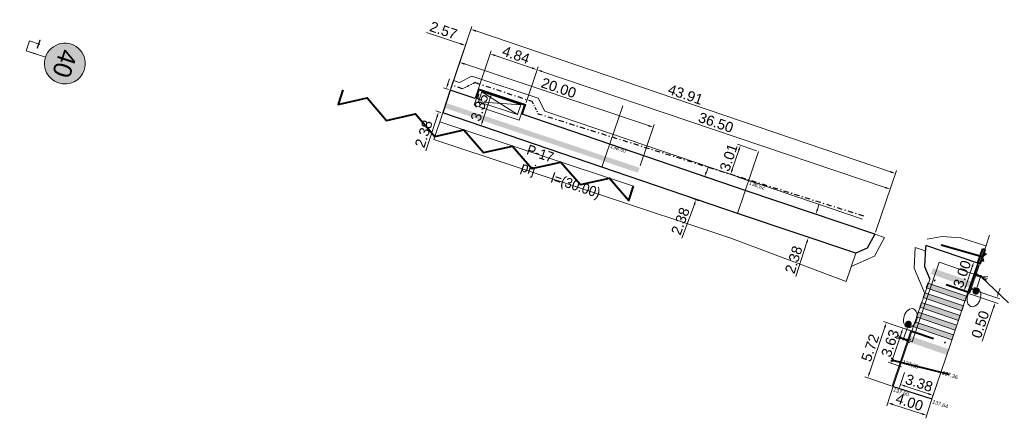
# Model space of a CAD drawing. Header units: metres. Extents: x 6426311 to 6426499, y 5648443 to 5648499.
# Tile 1 of 2: x 6426311 to 6426407, y 5648460 to 5648499. Entities that reach past the tile are written whole.
import ezdxf
from ezdxf.enums import TextEntityAlignment as Align

# ---------------------------------------------------------------- set-up
doc = ezdxf.new("R2010")
doc.units = ezdxf.units.M
doc.header["$MEASUREMENT"] = 0
doc.linetypes.add('DASHDOT', pattern=[1, 0.5, -0.25, 0, -0.25])
doc.linetypes.add('DGN Style 4', pattern=[4.528924, 2.263048, -1.131524, 0.002829, -1.131524])
doc.layers.get('0').update_dxf_attribs({"color": 251, "lineweight": 13})
doc.layers.add('_Robocza', color=2, linetype='Continuous', lineweight=13, plot=False)
for name, color, linetype, lineweight in [('dro_barierka', 200, 'Continuous', 13), ('dro_fill_jezdnia', 251, 'Continuous', 0), ('dro_krawężnik_betonowy_15x30x100', 1, 'Continuous', 30), ('dro_krawężnik_betonowy_obniżony_20x30x100', 230, 'DGN Style 4', 40), ('dro_lampa_SA', 1, 'Continuous', 13), ('dro_obrzeze_8x30x100', 5, 'Continuous', 30), ('dro_opis', 7, 'Continuous', 0), ('dro_oznakowanie_poziome', 151, 'Continuous', 13), ('dro_poziome projektowane', 5, 'Continuous', 40), ('dro_przepust', 11, 'Continuous', 40), ('dro_rura drenarska', 6, 'DASHDOT', 30), ('dro_skarpa', 94, 'SKARPA', 13), ('dro_wymiary', 1, 'Continuous', 13), ('dro_ścianka_przepust', 11, 'Continuous', 40), ('PA_wiata', 250, 'Continuous', 13), ('zzz.gaHSDlugosc', 7, 'Continuous', 0), ('zzz.gaHSNazwa', 7, 'Continuous', 0), ('zzz.gaHSStan', 7, 'Continuous', 0), ('zzz.gaVSDodTekst', 7, 'Continuous', 0), ('zzz.gaVSDomyslna', 7, 'Continuous', 0), ('zzz.gaVSNazwa', 7, 'Continuous', 0), ('zzz.gaVSStan', 7, 'Continuous', 0), ('zzz.gaVSWielkość', 7, 'Continuous', 0)]:
    doc.layers.add(name, color=color, linetype=linetype, lineweight=lineweight)
doc.layers.add('dro_fill_płytki_dla_os_niewidomych', color=50, linetype='Continuous', lineweight=13, transparency=0.3)
doc.styles.add('GA-ATR-TEXT', font='arial.ttf', dxfattribs={"width": 0.9})
doc.styles.add('GA-SIGN-TEXT', font='GA_OZ_PION.ttf')
doc.styles.add('GA4-HS-TEXT', font='arial.ttf', dxfattribs={"width": 0.9})
doc.styles.get("Standard").update_dxf_attribs({"font": 'simplex.shx'})
doc.styles.add('Style-Arial', font='arial.ttf')
doc.linetypes.add('SKARPA', pattern='A,0.25,[8,dgnlstyle-k198500.shx,S=0.003968,R=0,X=0,Y=0],0.25', length=0.5)
doc.dimstyles.new('1_500_.00', dxfattribs={"dimtxt": 1, "dimasz": 0.5, "dimexe": 0.3, "dimexo": 0.2, "dimgap": 0.2, "dimtad": 1, "dimzin": 0, "dimdsep": 46, "dimtxsty": 'Style-Arial', "dimcen": 0.425, "dimclrd": 1, "dimclre": 1, "dimclrt": 1, "dimadec": 0, "dimazin": 0, "dimtfac": 1, "dimtofl": 0, "dimtmove": 0, "dimatfit": 1, "dimfxl": 1, "dimfrac": 2, "dimtolj": 1, "dimtzin": 0, "dimlwd": 0, "dimarcsym": 0})
doc.dimstyles.new('GA-LEADER', dxfattribs={"dimtxt": 1, "dimasz": 1, "dimexe": 1, "dimexo": 1, "dimgap": 1, "dimtad": 1, "dimtxsty": 'Standard', "dimcen": 1, "dimadec": 0, "dimazin": 0, "dimtfac": 1, "dimtmove": 0, "dimatfit": 3, "dimfxl": 1, "dimarcsym": 0})

# ---------------------------------------------------------------- blocks, each defined once
blk = doc.blocks.new('*D55')
at = {"layer": 'Defpoints', "color": 0, "linetype": 'Continuous', "lineweight": 0, "transparency": 16777216}
for p in [(6426398.066, 5648468.213), (6426393.755, 5648463.636), (6426396.236, 5648462.798)]:
    blk.add_point(p, dxfattribs=at)
at = {"layer": 'dro_wymiary', "color": 1, "linetype": 'Continuous', "lineweight": 0, "transparency": 16777216}
for p, q in [((6426395.425, 5648468.578), (6426393.915, 5648464.11)), ((6426397.876, 5648468.277), (6426395.301, 5648469.148)), ((6426396.046, 5648462.862), (6426393.471, 5648463.732))]:
    blk.add_line(p, q, dxfattribs=at)
for points in [[(6426395.346, 5648468.605), (6426395.504, 5648468.551), (6426395.585, 5648469.052)], [(6426393.836, 5648464.137), (6426393.994, 5648464.083), (6426393.755, 5648463.636)]]:
    blk.add_solid(points, dxfattribs=at)
at = {"layer": 'dro_wymiary', "color": 1, "linetype": 'Continuous', "lineweight": 0, "transparency": 16777216, "insert": (6426393.997, 5648466.572), "char_height": 1, "attachment_point": 5, "rotation": 71.32756, "style": 'Style-Arial'}
blk.add_mtext('\\A1;5.72', dxfattribs=at)
blk = doc.blocks.new('*D57')
at = {"layer": 'Defpoints', "color": 0, "linetype": 'Continuous', "lineweight": 0, "transparency": 16777216}
for p in [(6426396.367, 5648463.186), (6426400.172, 5648461.954), (6426399.526, 5648459.957)]:
    blk.add_point(p, dxfattribs=at)
at = {"layer": 'dro_wymiary', "color": 1, "linetype": 'Continuous', "lineweight": 0, "transparency": 16777216}
for p, q in [((6426396.305, 5648462.996), (6426395.628, 5648460.904)), ((6426400.111, 5648461.764), (6426399.434, 5648459.672)), ((6426396.196, 5648461.035), (6426399.05, 5648460.111))]:
    blk.add_line(p, q, dxfattribs=at)
for points in [[(6426396.222, 5648461.114), (6426396.17, 5648460.956), (6426395.72, 5648461.189)], [(6426399.076, 5648460.19), (6426399.025, 5648460.032), (6426399.526, 5648459.957)]]:
    blk.add_solid(points, dxfattribs=at)
at = {"layer": 'dro_wymiary', "color": 1, "linetype": 'Continuous', "lineweight": 0, "transparency": 16777216, "insert": (6426397.842, 5648461.249), "char_height": 1, "attachment_point": 5, "rotation": 342.05982, "style": 'Style-Arial'}
blk.add_mtext('\\A1;4.00', dxfattribs=at)
blk = doc.blocks.new('*U62')
at = {"layer": 'dro_lampa_SA'}
h = blk.add_hatch(color=256, dxfattribs=at)
edge = h.paths.add_edge_path()
edge.add_arc((0, 1.459), 0.15, 0, 360)
h = blk.add_hatch(color=256, dxfattribs=at)
edge = h.paths.add_edge_path()
edge.add_arc((0, -0.073), 0.332, 0, 360)
for p, q in [((0, 1.459), (-0.7, 1.459)), ((-0.676, 1.641), (0, 1.459)), ((-0.676, 1.278), (0, 1.459)), ((0, 1.459), (0.676, 1.641)), ((0, 0.259), (0, 1.459)), ((0, 1.459), (0.7, 1.459)), ((0, 1.459), (0.676, 1.278))]:
    blk.add_line(p, q, dxfattribs=at)
blk.add_ellipse((0, -0.691), major_axis=(0, -0.95), ratio=0.669389, dxfattribs=at)
blk = doc.blocks.new('*U63')
at = {"layer": 'PA_wiata'}
for p, q in [((-0.2402, 0.0468), (0.2211, 0.105)), ((-0.2088, 0.0452), (0.2038, -0.0055)), ((0.191, 0.0957), (-0.196, -0.056))]:
    blk.add_line(p, q, dxfattribs=at)
at = {"layer": 'PA_wiata', "flags": 128}
blk.add_lwpolyline([(-0.2402, 0.0468), (-0.2211, -0.105), (0.2403, -0.0468), (0.2211, 0.105)], dxfattribs=at)
blk.add_lwpolyline([(-0.2088, 0.0452), (-0.196, -0.056), (0.2038, -0.0055), (0.191, 0.0957), (-0.2088, 0.0452)], close=True, dxfattribs=at)
blk = doc.blocks.new('*D65')
at = {"layer": 'Defpoints', "color": 0, "linetype": 'Continuous', "lineweight": 0, "transparency": 16777216}
for p in [(6426404.526, 5648474.853), (6426403.191, 5648472.137), (6426403.569, 5648472.01)]:
    blk.add_point(p, dxfattribs=at)
at = {"layer": 'dro_wymiary', "color": 1, "linetype": 'Continuous', "lineweight": 0, "transparency": 16777216}
for p, q in [((6426403.989, 5648474.506), (6426403.351, 5648472.611)), ((6426404.337, 5648474.917), (6426403.864, 5648475.076)), ((6426403.38, 5648472.073), (6426402.907, 5648472.232))]:
    blk.add_line(p, q, dxfattribs=at)
for points in [[(6426403.91, 5648474.533), (6426404.068, 5648474.48), (6426404.148, 5648474.98)], [(6426403.272, 5648472.637), (6426403.43, 5648472.584), (6426403.191, 5648472.137)]]:
    blk.add_solid(points, dxfattribs=at)
at = {"layer": 'dro_wymiary', "color": 1, "linetype": 'Continuous', "lineweight": 0, "transparency": 16777216, "insert": (6426402.996, 5648473.785), "char_height": 1, "attachment_point": 5, "rotation": 71.40378, "style": 'Style-Arial'}
blk.add_mtext('\\A1;3.00', dxfattribs=at)
blk = doc.blocks.new('*D67')
at = {"layer": 'Defpoints', "color": 0, "linetype": 'Continuous', "lineweight": 0, "transparency": 16777216}
for p in [(6426403.696, 5648472.384), (6426403.536, 5648471.911), (6426406.405, 5648471.473)]:
    blk.add_point(p, dxfattribs=at)
at = {"layer": 'dro_wymiary', "color": 1, "linetype": 'Continuous', "lineweight": 0, "transparency": 16777216}
for p, q in [((6426403.885, 5648472.321), (6426406.689, 5648471.377)), ((6426406.564, 5648471.947), (6426406.724, 5648472.421)), ((6426403.726, 5648471.847), (6426406.53, 5648470.903)), ((6426406.086, 5648470.525), (6426404.972, 5648467.213))]:
    blk.add_line(p, q, dxfattribs=at)
for points in [[(6426406.485, 5648471.973), (6426406.643, 5648471.92), (6426406.405, 5648471.473)], [(6426406.007, 5648470.552), (6426406.165, 5648470.498), (6426406.245, 5648470.999)]]:
    blk.add_solid(points, dxfattribs=at)
at = {"layer": 'dro_wymiary', "color": 1, "linetype": 'Continuous', "lineweight": 0, "transparency": 16777216, "insert": (6426404.776, 5648468.859), "char_height": 1, "attachment_point": 5, "rotation": 71.40378, "style": 'Style-Arial'}
blk.add_mtext('\\A1;0.50', dxfattribs=at)
blk = doc.blocks.new('*D69')
at = {"layer": 'Defpoints', "color": 0, "linetype": 'Continuous', "lineweight": 0, "transparency": 16777216}
for p in [(6426352.468, 5648491.932), (6426352.865, 5648491.801), (6426352.119, 5648489.541)]:
    blk.add_point(p, dxfattribs=at)
at = {"layer": 'dro_wymiary', "color": 1, "linetype": 'Continuous', "lineweight": 0, "transparency": 16777216}
for p, q in [((6426352.625, 5648492.407), (6426352.782, 5648492.882)), ((6426352.675, 5648491.864), (6426352.183, 5648492.026)), ((6426351.929, 5648489.604), (6426351.437, 5648489.766)), ((6426351.566, 5648489.197), (6426350.463, 5648485.858))]:
    blk.add_line(p, q, dxfattribs=at)
for points in [[(6426352.546, 5648492.433), (6426352.704, 5648492.381), (6426352.468, 5648491.932)], [(6426351.486, 5648489.223), (6426351.645, 5648489.171), (6426351.722, 5648489.672)]]:
    blk.add_solid(points, dxfattribs=at)
at = {"layer": 'dro_wymiary', "color": 1, "linetype": 'Continuous', "lineweight": 0, "transparency": 16777216, "insert": (6426350.261, 5648487.513), "char_height": 1, "attachment_point": 5, "rotation": 71.73133, "style": 'Style-Arial'}
blk.add_mtext('\\A1;2.38', dxfattribs=at)
blk = doc.blocks.new('*D71')
at = {"layer": 'Defpoints', "color": 0, "linetype": 'Continuous', "lineweight": 0, "transparency": 16777216}
for p in [(6426397.203, 5648468.502), (6426398.516, 5648468.058), (6426397.261, 5648464.65)]:
    blk.add_point(p, dxfattribs=at)
at = {"layer": 'dro_opis', "color": 1, "linetype": 'Continuous', "lineweight": 0, "transparency": 16777216}
for p, q in [((6426398.327, 5648468.122), (6426396.919, 5648468.598)), ((6426396.2, 5648465.536), (6426397.043, 5648468.028)), ((6426397.071, 5648464.714), (6426395.756, 5648465.158))]:
    blk.add_line(p, q, dxfattribs=at)
for points in [[(6426396.964, 5648468.055), (6426397.122, 5648468.002), (6426397.203, 5648468.502)], [(6426396.121, 5648465.563), (6426396.279, 5648465.509), (6426396.04, 5648465.062)]]:
    blk.add_solid(points, dxfattribs=at)
at = {"layer": 'dro_opis', "color": 1, "linetype": 'Continuous', "lineweight": 0, "transparency": 16777216, "insert": (6426395.948, 5648467.01), "char_height": 1, "attachment_point": 5, "rotation": 71.3186, "style": 'Style-Arial'}
blk.add_mtext('\\A1;3.63', dxfattribs=at)
blk = doc.blocks.new('*D73')
at = {"layer": 'Defpoints', "color": 0, "linetype": 'Continuous', "lineweight": 0, "transparency": 16777216}
for p in [(6426397.405, 5648464.332), (6426400.615, 5648463.263), (6426400.165, 5648461.911)]:
    blk.add_point(p, dxfattribs=at)
at = {"layer": 'dro_opis', "color": 1, "linetype": 'Continuous', "lineweight": 0, "transparency": 16777216}
for p, q in [((6426397.342, 5648464.142), (6426396.86, 5648462.695)), ((6426397.429, 5648462.822), (6426399.69, 5648462.069)), ((6426400.552, 5648463.073), (6426400.07, 5648461.626))]:
    blk.add_line(p, q, dxfattribs=at)
for points in [[(6426397.455, 5648462.901), (6426397.403, 5648462.743), (6426396.955, 5648462.98)], [(6426399.717, 5648462.148), (6426399.664, 5648461.989), (6426400.165, 5648461.911)]]:
    blk.add_solid(points, dxfattribs=at)
at = {"layer": 'dro_opis', "color": 1, "linetype": 'Continuous', "lineweight": 0, "transparency": 16777216, "insert": (6426398.784, 5648463.12), "char_height": 1, "attachment_point": 5, "rotation": 341.58062, "style": 'Style-Arial'}
blk.add_mtext('\\A1;3.38', dxfattribs=at)
blk = doc.blocks.new('gaVSPos')
blk.add_point((0, 0))
blk = doc.blocks.new('gaVSTVcolumn0_1')
at = {"color": 0, "linetype": 'ByBlock', "lineweight": -2}
for p, q in [((-400, -30), (400, -30)), ((-400, -60), (-400, -30)), ((400, -60), (-400, -60)), ((400, -30), (400, -60))]:
    blk.add_line(p, q, dxfattribs=at)
blk.add_circle((0, 0), 30, dxfattribs=at)
blk = doc.blocks.new('gaVScolumn0_4')
at = {"color": 0, "linetype": 'ByBlock', "lineweight": -2}
blk.add_line((0, 0), (0, 400), dxfattribs=at)
at = {"color": 7, "style": 'GA-ATR-TEXT', "width": 0.9}
blk.add_attdef('X2', text='', height=150, dxfattribs=at).set_placement((-50, 0), align=Align.BOTTOM_RIGHT)
blk = doc.blocks.new('*U50')
at = {"layer": 'zzz.gaVSDomyslna', "linetype": 'ByBlock', "lineweight": -2}
h = blk.add_hatch(color=10, dxfattribs=at)
edge = h.paths.add_edge_path()
edge.add_arc((0, 400), 400, 0, 360)
edge = h.paths.add_edge_path(flags=16)
edge.add_arc((0, 400), 320, 0, 360)
at = {"layer": 'zzz.gaVSDomyslna', "color": 10, "lineweight": 0, "flags": 128}
blk.add_lwpolyline([(0, 800, -1), (0, 0, -1), (0, 800)], format="xyb", dxfattribs=at)
blk = doc.blocks.new('*U38')
at = {"layer": 'zzz.gaVSDomyslna', "true_color": 0xffffff}
blk.add_hatch(color=7, dxfattribs=at).paths.add_polyline_path([(320, 400, 1), (-320, 400, 1)])
blk = doc.blocks.new('*U52')
at = {"layer": 'zzz.gaVSDomyslna', "color": 10}
blk.add_blockref('*U50', (0, 0), dxfattribs=at)
at = {"layer": 'zzz.gaVSDomyslna', "color": 7, "true_color": 0xffffff}
blk.add_blockref('*U38', (0, 0), dxfattribs=at)
at = {"layer": 'zzz.gaVSDomyslna', "color": 18, "style": 'GA-SIGN-TEXT'}
blk.add_text('40', height=360, dxfattribs=at).set_placement((0, 220), align=Align.CENTER)
blk = doc.blocks.new('*U53')
at = {"layer": 'zzz.gaVSDomyslna'}
blk.add_blockref('*U52', (0, 0), dxfattribs=at)
at = {"layer": 'zzz.gaVSDodTekst', "flags": 1}
blk.add_attdef('Addtext', text='', height=1, dxfattribs=at).set_placement((0, 0), align=Align.MIDDLE_LEFT)
at = {"layer": 'zzz.gaVSDomyslna', "flags": 1}
for tag in ['Height', 'Width', 'Position', 'Route', 'ItemNo', 'ID']:
    blk.add_attdef(tag, text='', height=1, dxfattribs=at).set_placement((0, 0), align=Align.MIDDLE_LEFT)
at = {"layer": 'zzz.gaVSNazwa', "style": 'GA-ATR-TEXT', "width": 0.9}
blk.add_attdef('Name', text='', height=150, dxfattribs=at).set_placement((500, 475), align=Align.MIDDLE_LEFT)
at = {"layer": 'zzz.gaVSStan', "style": 'GA-ATR-TEXT', "width": 0.9}
blk.add_attdef('State', text='', height=150, dxfattribs=at).set_placement((500, 220), align=Align.MIDDLE_LEFT)
at = {"layer": 'zzz.gaVSWielkość', "flags": 1}
blk.add_attdef('Size', text='', height=1, dxfattribs=at).set_placement((0, 0), align=Align.MIDDLE_LEFT)
blk = doc.blocks.new('*D77')
at = {"layer": 'Defpoints', "color": 0, "linetype": 'Continuous', "lineweight": 0, "transparency": 16777216}
for p in [(6426352.446, 5648490.532), (6426372.743, 5648488.156), (6426371.411, 5648484.181)]:
    blk.add_point(p, dxfattribs=at)
at = {"layer": 'dro_fill_płytki_dla_os_niewidomych', "color": 1, "linetype": 'Continuous', "lineweight": 0, "transparency": 16777216}
for p, q in [((6426352.509, 5648490.721), (6426353.872, 5648494.792)), ((6426354.251, 5648494.349), (6426372.268, 5648488.315)), ((6426371.475, 5648484.37), (6426372.838, 5648488.441))]:
    blk.add_line(p, q, dxfattribs=at)
for points in [[(6426354.278, 5648494.428), (6426354.225, 5648494.27), (6426353.777, 5648494.507)], [(6426372.295, 5648488.394), (6426372.242, 5648488.236), (6426372.743, 5648488.156)]]:
    blk.add_solid(points, dxfattribs=at)
at = {"layer": 'dro_fill_płytki_dla_os_niewidomych', "color": 1, "linetype": 'Continuous', "lineweight": 0, "transparency": 16777216, "insert": (6426363.485, 5648492.006), "char_height": 1, "attachment_point": 5, "rotation": 341.48585, "style": 'Style-Arial'}
blk.add_mtext('\\A1;20.00', dxfattribs=at)
blk = doc.blocks.new('*D83')
at = {"layer": 'Defpoints', "color": 0, "linetype": 'Continuous', "lineweight": 0, "transparency": 16777216}
for p in [(6426356.78, 5648495.336), (6426352.87, 5648491.799), (6426355.307, 5648490.976)]:
    blk.add_point(p, dxfattribs=at)
at = {"layer": 'dro_fill_płytki_dla_os_niewidomych', "color": 1, "linetype": 'Continuous', "lineweight": 0, "transparency": 16777216}
for p, q in [((6426353.87, 5648496.319), (6426350.541, 5648497.445)), ((6426352.934, 5648491.989), (6426354.44, 5648496.443)), ((6426355.371, 5648491.165), (6426356.876, 5648495.62)), ((6426357.254, 5648495.176), (6426357.728, 5648495.015))]:
    blk.add_line(p, q, dxfattribs=at)
for points in [[(6426353.897, 5648496.398), (6426353.844, 5648496.24), (6426354.344, 5648496.159)], [(6426357.281, 5648495.254), (6426357.227, 5648495.097), (6426356.78, 5648495.336)]]:
    blk.add_solid(points, dxfattribs=at)
at = {"layer": 'dro_fill_płytki_dla_os_niewidomych', "color": 1, "linetype": 'Continuous', "lineweight": 0, "transparency": 16777216, "insert": (6426352.196, 5648497.635), "char_height": 1, "attachment_point": 5, "rotation": 341.324, "style": 'Style-Arial'}
blk.add_mtext('\\A1;2.57', dxfattribs=at)
blk = doc.blocks.new('*D80')
at = {"layer": 'Defpoints', "color": 0, "linetype": 'Continuous', "lineweight": 0, "transparency": 16777216}
for p in [(6426361.368, 5648493.785), (6426355.307, 5648490.976), (6426360.217, 5648490.38)]:
    blk.add_point(p, dxfattribs=at)
at = {"layer": 'dro_fill_płytki_dla_os_niewidomych', "color": 1, "linetype": 'Continuous', "lineweight": 0, "transparency": 16777216}
for p, q in [((6426355.371, 5648491.165), (6426356.876, 5648495.62)), ((6426357.254, 5648495.176), (6426360.894, 5648493.945)), ((6426360.281, 5648490.569), (6426361.464, 5648494.069))]:
    blk.add_line(p, q, dxfattribs=at)
for points in [[(6426357.281, 5648495.254), (6426357.227, 5648495.097), (6426356.78, 5648495.336)], [(6426360.921, 5648494.024), (6426360.868, 5648493.866), (6426361.368, 5648493.785)]]:
    blk.add_solid(points, dxfattribs=at)
at = {"layer": 'dro_fill_płytki_dla_os_niewidomych', "color": 1, "linetype": 'Continuous', "lineweight": 0, "transparency": 16777216, "insert": (6426359.302, 5648495.233), "char_height": 1, "attachment_point": 5, "rotation": 341.324, "style": 'Style-Arial'}
blk.add_mtext('\\A1;4.84', dxfattribs=at)
blk = doc.blocks.new('*D82')
at = {"layer": 'Defpoints', "color": 0, "linetype": 'Continuous', "lineweight": 0, "transparency": 16777216}
for p in [(6426360.217, 5648490.38), (6426395.943, 5648482.098), (6426394.453, 5648477.693)]:
    blk.add_point(p, dxfattribs=at)
at = {"layer": 'dro_fill_płytki_dla_os_niewidomych', "color": 1, "linetype": 'Continuous', "lineweight": 0, "transparency": 16777216}
for p, q in [((6426360.281, 5648490.569), (6426361.464, 5648494.069)), ((6426361.842, 5648493.625), (6426395.469, 5648482.258)), ((6426394.517, 5648477.882), (6426396.039, 5648482.382))]:
    blk.add_line(p, q, dxfattribs=at)
for points in [[(6426361.868, 5648493.704), (6426361.815, 5648493.546), (6426361.368, 5648493.785)], [(6426395.496, 5648482.337), (6426395.442, 5648482.179), (6426395.943, 5648482.098)]]:
    blk.add_solid(points, dxfattribs=at)
at = {"layer": 'dro_fill_płytki_dla_os_niewidomych', "color": 1, "linetype": 'Continuous', "lineweight": 0, "transparency": 16777216, "insert": (6426378.883, 5648488.615), "char_height": 1, "attachment_point": 5, "rotation": 341.324, "style": 'Style-Arial'}
blk.add_mtext('\\A1;36.50', dxfattribs=at)
blk = doc.blocks.new('*D85')
at = {"layer": 'Defpoints', "color": 0, "linetype": 'Continuous', "lineweight": 0, "transparency": 16777216}
for p in [(6426352.865, 5648491.801), (6426396.46, 5648483.631), (6426394.443, 5648477.688)]:
    blk.add_point(p, dxfattribs=at)
at = {"layer": 'dro_fill_płytki_dla_os_niewidomych', "color": 1, "linetype": 'Continuous', "lineweight": 0, "transparency": 16777216}
for p, q in [((6426352.929, 5648491.99), (6426354.979, 5648498.028)), ((6426355.356, 5648497.583), (6426395.987, 5648483.792)), ((6426394.507, 5648477.878), (6426396.557, 5648483.915))]:
    blk.add_line(p, q, dxfattribs=at)
for points in [[(6426355.383, 5648497.662), (6426355.329, 5648497.504), (6426354.882, 5648497.744)], [(6426396.014, 5648483.87), (6426395.96, 5648483.713), (6426396.46, 5648483.631)]]:
    blk.add_solid(points, dxfattribs=at)
at = {"layer": 'dro_fill_płytki_dla_os_niewidomych', "color": 1, "linetype": 'Continuous', "lineweight": 0, "transparency": 16777216, "insert": (6426375.9, 5648491.361), "char_height": 1, "attachment_point": 5, "rotation": 341.25109, "style": 'Style-Arial'}
blk.add_mtext('\\A1;43.91', dxfattribs=at)
blk = doc.blocks.new('*D87')
at = {"layer": 'Defpoints', "color": 0, "linetype": 'Continuous', "lineweight": 0, "transparency": 16777216}
for p in [(6426381.289, 5648486.396), (6426383.05, 5648485.799), (6426382.084, 5648482.948)]:
    blk.add_point(p, dxfattribs=at)
at = {"layer": 'dro_fill_płytki_dla_os_niewidomych', "color": 1, "linetype": 'Continuous', "lineweight": 0, "transparency": 16777216}
for p, q in [((6426380.483, 5648484.019), (6426381.128, 5648485.922)), ((6426382.861, 5648485.863), (6426381.004, 5648486.492)), ((6426381.895, 5648483.012), (6426380.038, 5648483.642))]:
    blk.add_line(p, q, dxfattribs=at)
for points in [[(6426381.049, 5648485.949), (6426381.207, 5648485.895), (6426381.289, 5648486.396)], [(6426380.404, 5648484.046), (6426380.562, 5648483.992), (6426380.322, 5648483.545)]]:
    blk.add_solid(points, dxfattribs=at)
at = {"layer": 'dro_fill_płytki_dla_os_niewidomych', "color": 1, "linetype": 'Continuous', "lineweight": 0, "transparency": 16777216, "insert": (6426380.132, 5648485.199), "char_height": 1, "attachment_point": 5, "rotation": 71.2765, "style": 'Style-Arial'}
blk.add_mtext('\\A1;3.01', dxfattribs=at)
blk = doc.blocks.new('*D89')
at = {"layer": 'Defpoints', "color": 0, "linetype": 'Continuous', "lineweight": 0, "transparency": 16777216}
for p in [(6426376.947, 5648483.61), (6426377.77, 5648483.304), (6426376.119, 5648481.378)]:
    blk.add_point(p, dxfattribs=at)
at = {"layer": 'dro_obrzeze_8x30x100', "color": 1, "linetype": 'Continuous', "lineweight": 0, "transparency": 16777216}
for p, q in [((6426377.944, 5648483.773), (6426378.119, 5648484.242)), ((6426377.135, 5648483.54), (6426378.052, 5648483.2)), ((6426376.306, 5648481.308), (6426377.223, 5648480.968)), ((6426376.768, 5648480.604), (6426375.543, 5648477.307))]:
    blk.add_line(p, q, dxfattribs=at)
for points in [[(6426377.866, 5648483.802), (6426378.023, 5648483.744), (6426377.77, 5648483.304)], [(6426376.689, 5648480.633), (6426376.846, 5648480.575), (6426376.942, 5648481.072)]]:
    blk.add_solid(points, dxfattribs=at)
at = {"layer": 'dro_obrzeze_8x30x100', "color": 1, "linetype": 'Continuous', "lineweight": 0, "transparency": 16777216, "insert": (6426375.402, 5648478.968), "char_height": 1, "attachment_point": 5, "rotation": 69.62786, "style": 'Style-Arial'}
blk.add_mtext('\\A1;2.38', dxfattribs=at)
blk = doc.blocks.new('*D91')
at = {"layer": 'Defpoints', "color": 0, "linetype": 'Continuous', "lineweight": 0, "transparency": 16777216}
for p in [(6426356.272, 5648491.685), (6426355.219, 5648488.501), (6426355.871, 5648488.285)]:
    blk.add_point(p, dxfattribs=at)
at = {"layer": 'dro_obrzeze_8x30x100', "color": 1, "linetype": 'Continuous', "lineweight": 0, "transparency": 16777216}
for p, q in [((6426356.462, 5648491.622), (6426357.209, 5648491.375)), ((6426356.767, 5648490.994), (6426356.028, 5648488.76)), ((6426355.409, 5648488.438), (6426356.156, 5648488.191))]:
    blk.add_line(p, q, dxfattribs=at)
for points in [[(6426356.688, 5648491.021), (6426356.846, 5648490.968), (6426356.924, 5648491.469)], [(6426355.949, 5648488.786), (6426356.107, 5648488.734), (6426355.871, 5648488.285)]]:
    blk.add_solid(points, dxfattribs=at)
at = {"layer": 'dro_obrzeze_8x30x100', "color": 1, "linetype": 'Continuous', "lineweight": 0, "transparency": 16777216, "insert": (6426355.723, 5648490.1), "char_height": 1, "attachment_point": 5, "rotation": 71.69948, "style": 'Style-Arial'}
blk.add_mtext('\\A1;3.35', dxfattribs=at)
blk = doc.blocks.new('*D93')
at = {"layer": 'Defpoints', "color": 0, "linetype": 'Continuous', "lineweight": 0, "transparency": 16777216}
for p in [(6426388.666, 5648479.638), (6426388.797, 5648479.596), (6426388.072, 5648477.329)]:
    blk.add_point(p, dxfattribs=at)
at = {"layer": 'dro_obrzeze_8x30x100', "color": 1, "linetype": 'Continuous', "lineweight": 0, "transparency": 16777216}
for p, q in [((6426388.819, 5648480.114), (6426388.971, 5648480.59)), ((6426388.607, 5648479.657), (6426388.381, 5648479.729)), ((6426387.881, 5648477.39), (6426387.655, 5648477.462)), ((6426387.789, 5648476.895), (6426386.718, 5648473.545))]:
    blk.add_line(p, q, dxfattribs=at)
for points in [[(6426388.739, 5648480.139), (6426388.898, 5648480.089), (6426388.666, 5648479.638)], [(6426387.71, 5648476.92), (6426387.868, 5648476.869), (6426387.941, 5648477.371)]]:
    blk.add_solid(points, dxfattribs=at)
at = {"layer": 'dro_obrzeze_8x30x100', "color": 1, "linetype": 'Continuous', "lineweight": 0, "transparency": 16777216, "insert": (6426386.5, 5648475.198), "char_height": 1, "attachment_point": 5, "rotation": 72.26322, "style": 'Style-Arial'}
blk.add_mtext('\\A1;2.38', dxfattribs=at)
blk = doc.blocks.new('*U75')
at = {"layer": 'dro_opis'}
for p, q in [((2.923, -1.224), (1.923, -1.224)), ((2.923, -2.224), (2.923, -1.224)), ((1.923, -2.224), (2.923, -2.224))]:
    blk.add_line(p, q, dxfattribs=at)
at = {"xscale": 0.005, "yscale": 0.005, "zscale": 0.005, "rotation": 89.99978954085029}
blk.add_blockref('*U53', (0.923, -1.224), dxfattribs=at)
at = {"layer": 'dro_opis', "rotation": 90}
for name, p, xscale, yscale, zscale in [('gaVScolumn0_4', (2.923, -1.224), 0.004999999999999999, 0.004999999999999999, 0.004999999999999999), ('gaVSTVcolumn0_1', (1.923, -2.224), 0.001, 0.001, 0.001)]:
    blk.add_blockref(name, p, dxfattribs=dict(at, xscale=xscale, yscale=yscale, zscale=zscale))
blk.add_blockref('gaVSPos', (1.923, -2.224), dxfattribs=at)
at = {"layer": 'dro_opis'}
blk.add_leader([(1.923, -2.224), (2.923, -2.224), (2.923, -1.224)], dimstyle='GA-LEADER', override={"dimasz": 0.3, "dimtxsty": 'Style-Arial'}, dxfattribs=at)

msp = doc.modelspace()

# ---------------------------------------------------------------- hatches: boundary and pattern name
at = {"layer": '_Robocza'}
h = msp.add_hatch(color=256, dxfattribs=at)
edge = h.paths.add_edge_path()
edge.add_arc((6426368.483, 5648486.51), 0.0475, 0, 360)
h = msp.add_hatch(color=256, dxfattribs=at)
edge = h.paths.add_edge_path()
edge.add_arc((6426382.07, 5648482.906), 0.0475, 0, 360)
h = msp.add_hatch(color=256, dxfattribs=at)
edge = h.paths.add_edge_path()
edge.add_arc((6426397.11, 5648465.38), 0.0475, 0, 360)
h = msp.add_hatch(color=256, dxfattribs=at)
edge = h.paths.add_edge_path()
edge.add_arc((6426400.982, 5648464.343), 0.0475, 0, 360)
h = msp.add_hatch(color=256, dxfattribs=at)
edge = h.paths.add_edge_path()
edge.add_arc((6426396.2, 5648462.665), 0.0475, 0, 360)
h = msp.add_hatch(color=256, dxfattribs=at)
edge = h.paths.add_edge_path()
edge.add_arc((6426400.026, 5648461.498), 0.0475, 0, 360)

# ---------------------------------------------------------------- linework, layer by layer
for p, q in [((6426367.719, 5648484.26), (6426369.748, 5648490.246)), ((6426370.824, 5648482.402), (6426351.832, 5648488.671)), ((6426380.986, 5648479.708), (6426383.05, 5648485.799)), ((6426382.188, 5648482.867), (6426381.014, 5648483.255))]:
    msp.add_line(p, q, dxfattribs=at)
at = {"layer": 'dro_barierka'}
msp.add_line((6426404.578, 5648474.692), (6426403.664, 5648471.978), dxfattribs=at)
at = {"layer": 'dro_barierka', "lineweight": 13}
msp.add_line((6426397.971, 5648468.245), (6426396.141, 5648462.83), dxfattribs=at)
at = {"layer": 'dro_fill_jezdnia'}
for p, q in [((6426351.266, 5648486.958), (6426352.122, 5648489.552)), ((6426394.447, 5648477.695), (6426395.408, 5648477.369)), ((6426398.405, 5648476.39), (6426399.389, 5648476.058)), ((6426392.57, 5648475.819), (6426391.639, 5648473.048)), ((6426399.84, 5648473.299), (6426398.066, 5648468.213)), ((6426403.569, 5648472.01), (6426401.853, 5648466.927))]:
    msp.add_line(p, q, dxfattribs=at)
at = {"layer": 'dro_fill_jezdnia', "flags": 128}
for points in [[(6426351.266, 5648486.958), (6426367.187, 5648481.682), (6426380.334, 5648477.314), (6426391.639, 5648473.048)], [(6426395.408, 5648477.369), (6426394.417, 5648475.547), (6426392.137, 5648474.531)], [(6426395.408, 5648477.369), (6426395.408, 5648477.369)], [(6426398.404, 5648476.389), (6426398.305, 5648474.352), (6426399.35, 5648471.895)]]:
    msp.add_lwpolyline(points, dxfattribs=at)
at = {"layer": 'dro_fill_jezdnia', "extrusion": (0, 0, -1)}
msp.add_arc((-6426398.405, 5648476.389), 0.001, 2.7795, 108.63935, dxfattribs=at)
at = {"layer": 'dro_fill_płytki_dla_os_niewidomych'}
for points in [[(6426352.446, 5648490.531), (6426371.411, 5648484.181), (6426352.287, 5648490.057), (6426371.252, 5648483.706)], [(6426397.905, 5648467.737), (6426397.71, 5648467.169), (6426401.688, 5648466.439), (6426401.494, 5648465.871)]]:
    msp.add_solid(points, dxfattribs=at)
at = {"layer": 'dro_fill_płytki_dla_os_niewidomych', "extrusion": (0, 0, -1)}
msp.add_solid([(-6426400.146, 5648474.357), (-6426399.95, 5648473.79), (-6426403.925, 5648473.051), (-6426403.729, 5648472.483)], dxfattribs=at)
at = {"layer": 'dro_krawężnik_betonowy_15x30x100', "flags": 128}
for points in [[(6426392.57, 5648475.819), (6426380.986, 5648479.708), (6426367.719, 5648484.26), (6426352.123, 5648489.551)], [(6426394.447, 5648477.695), (6426394.447, 5648477.695)]]:
    msp.add_lwpolyline(points, dxfattribs=at)
at = {"layer": 'dro_krawężnik_betonowy_obniżony_20x30x100'}
msp.add_line((6426403.571, 5648472.009), (6426399.84, 5648473.299), dxfattribs=at)
at = {"layer": 'dro_krawężnik_betonowy_obniżony_20x30x100', "flags": 128}
msp.add_lwpolyline([(6426398.065, 5648468.21), (6426401.854, 5648466.93)], dxfattribs=at)
at = {"layer": 'dro_lampa_SA'}
for p, q in [((6426400.733, 5648474.94), (6426398.101, 5648467.152)), ((6426404.817, 5648473.562), (6426400.733, 5648474.94)), ((6426404.814, 5648473.563), (6426407.535, 5648470.972)), ((6426398.101, 5648467.152), (6426397.266, 5648467.435))]:
    msp.add_line(p, q, dxfattribs=at)
at = {"layer": 'dro_obrzeze_8x30x100'}
for p, q in [((6426352.865, 5648491.801), (6426352.122, 5648489.552)), ((6426355.307, 5648490.976), (6426352.865, 5648491.801)), ((6426355.612, 5648491.903), (6426355.307, 5648490.976)), ((6426355.612, 5648491.903), (6426360.217, 5648490.38)), ((6426360.217, 5648490.38), (6426359.901, 5648489.425)), ((6426404.526, 5648474.853), (6426399.444, 5648476.567)), ((6426404.526, 5648474.853), (6426403.569, 5648472.01)), ((6426396.236, 5648462.798), (6426400.041, 5648461.566))]:
    msp.add_line(p, q, dxfattribs=at)
at = {"layer": 'dro_obrzeze_8x30x100', "lineweight": 13}
for p, q in [((6426398.066, 5648468.213), (6426396.236, 5648462.798)), ((6426401.853, 5648466.927), (6426400.042, 5648461.566))]:
    msp.add_line(p, q, dxfattribs=at)
at = {"layer": 'dro_obrzeze_8x30x100', "flags": 128}
for points in [[(6426394.449, 5648477.698), (6426381.751, 5648481.962), (6426368.487, 5648486.512), (6426359.901, 5648489.425)], [(6426394.449, 5648477.698), (6426393.7, 5648476.322), (6426392.57, 5648475.819)], [(6426399.444, 5648476.567), (6426399.404, 5648476.36), (6426399.315, 5648474.532), (6426399.84, 5648473.299)], [(6426399.389, 5648476.058), (6426399.389, 5648476.058)]]:
    msp.add_lwpolyline(points, dxfattribs=at)
at = {"layer": 'dro_oznakowanie_poziome', "flags": 128}
for points in [[(6426399.651, 5648472.905), (6426403.441, 5648471.624), (6426403.281, 5648471.15), (6426399.491, 5648472.431), (6426399.651, 5648472.905)], [(6426399.331, 5648471.957), (6426403.121, 5648470.677), (6426402.961, 5648470.203), (6426399.171, 5648471.484), (6426399.331, 5648471.957)], [(6426399.011, 5648471.01), (6426402.8, 5648469.729), (6426402.64, 5648469.256), (6426398.851, 5648470.536), (6426399.011, 5648471.01)], [(6426398.691, 5648470.063), (6426402.48, 5648468.782), (6426402.32, 5648468.308), (6426398.531, 5648469.589), (6426398.691, 5648470.063)], [(6426398.371, 5648469.115), (6426402.16, 5648467.835), (6426402, 5648467.361), (6426398.211, 5648468.642), (6426398.371, 5648469.115)]]:
    msp.add_lwpolyline(points, close=True, dxfattribs=at)
at = {"layer": 'dro_oznakowanie_poziome'}
for points in [[(6426399.651, 5648472.905), (6426403.441, 5648471.624), (6426399.491, 5648472.431), (6426403.281, 5648471.15)], [(6426399.331, 5648471.957), (6426403.121, 5648470.677), (6426399.171, 5648471.484), (6426402.961, 5648470.203)], [(6426399.011, 5648471.01), (6426402.8, 5648469.729), (6426398.851, 5648470.536), (6426402.64, 5648469.256)]]:
    msp.add_solid(points, dxfattribs=at)
at = {"layer": 'dro_oznakowanie_poziome', "extrusion": (0, 0, -1)}
for points in [[(-6426398.691, 5648470.063), (-6426402.48, 5648468.782), (-6426398.531, 5648469.589), (-6426402.32, 5648468.308)], [(-6426398.371, 5648469.115), (-6426402.16, 5648467.835), (-6426398.211, 5648468.642), (-6426402, 5648467.361)]]:
    msp.add_solid(points, dxfattribs=at)
at = {"layer": 'dro_poziome projektowane', "flags": 128}
msp.add_lwpolyline([(6426342.336, 5648491.806), (6426341.866, 5648490.381), (6426344.71, 5648491.022), (6426346.614, 5648488.814), (6426349.458, 5648489.455), (6426351.362, 5648487.247), (6426354.206, 5648487.887), (6426356.11, 5648485.679), (6426358.954, 5648486.32), (6426360.858, 5648484.112), (6426363.702, 5648484.753), (6426365.606, 5648482.545), (6426368.45, 5648483.185), (6426370.354, 5648480.977), (6426370.824, 5648482.402)], dxfattribs=at)
at = {"layer": 'dro_przepust'}
for p, q in [((6426400.96, 5648476.64), (6426404.965, 5648475.492)), ((6426396.337, 5648465.285), (6426396.08, 5648465.549)), ((6426396.337, 5648465.285), (6426396.014, 5648465.254)), ((6426401.72, 5648463.96), (6426396.337, 5648465.285))]:
    msp.add_line(p, q, dxfattribs=at)
at = {"layer": 'dro_przepust', "flags": 128}
msp.add_lwpolyline([(6426405.361, 5648475.803), (6426404.964, 5648475.497), (6426405.065, 5648475.007)], dxfattribs=at)
at = {"layer": 'dro_rura drenarska', "ltscale": 0.55}
for p, q in [((6426355.294, 5648492.535), (6426354.066, 5648491.92)), ((6426360.849, 5648490.698), (6426361.483, 5648489.452))]:
    msp.add_line(p, q, dxfattribs=at)
at = {"layer": 'dro_rura drenarska'}
for p, q in [((6426355.294, 5648492.535), (6426360.849, 5648490.698)), ((6426354.066, 5648491.92), (6426353.021, 5648492.274)), ((6426393.359, 5648479.459), (6426361.483, 5648489.452))]:
    msp.add_line(p, q, dxfattribs=at)
at = {"layer": 'dro_skarpa', "linetype": 'SKARPA'}
for p, q in [((6426353.176, 5648492.743), (6426353.752, 5648492.548)), ((6426362.123, 5648489.725), (6426393.243, 5648479.16))]:
    msp.add_line(p, q, dxfattribs=at)
at = {"layer": 'dro_skarpa', "ltscale": 0.55}
for p, q in [((6426353.752, 5648492.548), (6426354.981, 5648493.165)), ((6426361.481, 5648491.015), (6426362.117, 5648489.736)), ((6426402.884, 5648477.344), (6426405.327, 5648476.561))]:
    msp.add_line(p, q, dxfattribs=at)
at = {"layer": 'dro_skarpa', "linetype": 'SKARPA', "ltscale": 0.9}
msp.add_line((6426354.976, 5648493.167), (6426361.481, 5648491.015), dxfattribs=at)
at = {"layer": 'dro_skarpa', "linetype": 'Continuous'}
for p, q in [((6426399.568, 5648477.203), (6426399.945, 5648477.27)), ((6426405.685, 5648477.601), (6426405.212, 5648476.198)), ((6426404.674, 5648474.66), (6426403.742, 5648471.95))]:
    msp.add_line(p, q, dxfattribs=at)
at = {"layer": 'dro_skarpa', "linetype": 'SKARPA', "ltscale": 0.5, "flags": 128}
msp.add_lwpolyline([(6426399.945, 5648477.27), (6426401.031, 5648477.462), (6426402.884, 5648477.344)], dxfattribs=at)
at = {"layer": 'dro_skarpa', "linetype": 'Continuous', "flags": 128}
msp.add_lwpolyline([(6426404.62, 5648474.505), (6426404.62, 5648474.505)], dxfattribs=at)
at = {"layer": 'dro_ścianka_przepust', "flags": 128}
msp.add_lwpolyline([(6426405.014, 5648476.267), (6426405.212, 5648476.198), (6426404.721, 5648474.796), (6426404.521, 5648474.862), (6426405.014, 5648476.267)], close=True, dxfattribs=at)

# ---------------------------------------------------------------- block references
at = {"layer": 'dro_lampa_SA'}
for p, rotation in [((6426404.364, 5648472.175), 342.0598227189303), ((6426397.715, 5648468.823), 162.0598227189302)]:
    msp.add_blockref('*U62', p, dxfattribs=dict(at, rotation=rotation))
at = {"layer": 'dro_opis', "rotation": 161.5595736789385}
msp.add_blockref('*U75', (6426313.704, 5648493.564), dxfattribs=at)
at = {"layer": 'PA_wiata', "xscale": 9.999999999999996, "yscale": 9.999999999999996, "zscale": 9.999999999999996, "rotation": 334.5084280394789}
msp.add_blockref('*U63', (6426357.643, 5648490.321), dxfattribs=at)

# ---------------------------------------------------------------- texts
at = {"layer": '_Robocza', "style": 'Style-Arial'}
for s, p in [('138,50', (6426368.614, 5648486.51)), ('138,52', (6426382.201, 5648482.906)), ('137,30', (6426397.241, 5648465.38)), ('137,36', (6426401.113, 5648464.343)), ('137,60', (6426396.331, 5648462.665)), ('137,64', (6426400.157, 5648461.498))]:
    msp.add_text(s, height=0.375, rotation=341.55011, dxfattribs=at).set_placement(p, align=Align.TOP_LEFT)
at = {"layer": 'zzz.gaHSDlugosc', "style": 'GA4-HS-TEXT', "width": 0.9}
msp.add_text('l=(30.00)', height=1, rotation=341.36025, dxfattribs=at).set_placement((6426362.63, 5648482.795))
at = {"layer": 'zzz.gaHSNazwa', "style": 'GA4-HS-TEXT', "width": 0.9}
msp.add_text('P-17', height=1, rotation=341.36025, dxfattribs=at).set_placement((6426360.26, 5648485.54))
at = {"layer": 'zzz.gaHSStan', "style": 'GA4-HS-TEXT', "width": 0.9}
msp.add_text('prj', height=1, rotation=341.36025, dxfattribs=at).set_placement((6426359.699, 5648483.876))

# ---------------------------------------------------------------- dimensions: what is measured, and where the dimension line sits
at = {"layer": 'dro_fill_płytki_dla_os_niewidomych', "color": 1, "linetype": 'Continuous', "lineweight": 0}
dim = msp.add_linear_dim(base=(6426356.78, 5648495.336), p1=(6426352.87, 5648491.799), p2=(6426355.307, 5648490.976), angle=341.324, dimstyle='1_500_.00', override={"dimfrac": 0, "dimlwe": 0}, dxfattribs=at)
dim.commit()
dim.dimension.update_dxf_attribs({"geometry": '*D83', "text_midpoint": (6426351.969, 5648496.962), "dimtype": 160})
for base, p1, p2, angle, picture, middle in [((6426396.46, 5648483.631), (6426352.865, 5648491.801), (6426394.443, 5648477.688), 341.25109, '*D85', (6426375.9, 5648491.361)), ((6426361.368, 5648493.785), (6426355.307, 5648490.976), (6426360.217, 5648490.38), 341.324, '*D80', (6426359.302, 5648495.233)), ((6426372.743, 5648488.156), (6426352.446, 5648490.532), (6426371.411, 5648484.181), 341.48585, '*D77', (6426363.485, 5648492.006)), ((6426395.943, 5648482.098), (6426360.217, 5648490.38), (6426394.453, 5648477.693), 341.324, '*D82', (6426378.883, 5648488.615)), ((6426381.289, 5648486.396), (6426382.084, 5648482.948), (6426383.05, 5648485.799), 71.2765, '*D87', (6426380.132, 5648485.199))]:
    dim = msp.add_linear_dim(base=base, p1=p1, p2=p2, angle=angle, dimstyle='1_500_.00', override={"dimfrac": 0, "dimlwe": 0}, dxfattribs=at)
    dim.commit()
    dim.dimension.update_dxf_attribs({"geometry": picture, "text_midpoint": middle})
at = {"layer": 'dro_obrzeze_8x30x100', "color": 1, "linetype": 'Continuous', "lineweight": 0}
dim = msp.add_linear_dim(base=(6426355.871, 5648488.285), p1=(6426356.272, 5648491.685), p2=(6426355.219, 5648488.501), angle=251.69948, dimstyle='1_500_.00', override={"dimfrac": 0, "dimlwe": 0}, dxfattribs=at)
dim.commit()
dim.dimension.update_dxf_attribs({"geometry": '*D91', "text_midpoint": (6426355.723, 5648490.1)})
for base, p1, p2, angle, picture, middle in [((6426377.77, 5648483.304), (6426376.119, 5648481.378), (6426376.947, 5648483.61), 69.62786, '*D89', (6426376.068, 5648478.721)), ((6426388.666, 5648479.638), (6426388.072, 5648477.329), (6426388.797, 5648479.596), 72.26322, '*D93', (6426387.177, 5648474.982))]:
    dim = msp.add_linear_dim(base=base, p1=p1, p2=p2, angle=angle, dimstyle='1_500_.00', override={"dimfrac": 0, "dimlwe": 0}, dxfattribs=at)
    dim.commit()
    dim.dimension.update_dxf_attribs({"geometry": picture, "text_midpoint": middle, "dimtype": 160})
at = {"layer": 'dro_opis', "color": 1, "linetype": 'Continuous', "lineweight": 0}
for base, p1, p2, angle, picture, middle in [((6426397.203, 5648468.502), (6426397.261, 5648464.65), (6426398.516, 5648468.058), 71.3186, '*D71', (6426395.948, 5648467.01)), ((6426400.165, 5648461.911), (6426397.405, 5648464.332), (6426400.615, 5648463.263), 341.58062, '*D73', (6426398.784, 5648463.12))]:
    dim = msp.add_linear_dim(base=base, p1=p1, p2=p2, angle=angle, dimstyle='1_500_.00', override={"dimfrac": 0, "dimlwe": 0}, dxfattribs=at)
    dim.commit()
    dim.dimension.update_dxf_attribs({"geometry": picture, "text_midpoint": middle})
at = {"layer": 'dro_wymiary', "color": 1, "linetype": 'Continuous', "lineweight": 0}
for base, p1, p2, angle, picture, middle in [((6426352.468, 5648491.932), (6426352.119, 5648489.541), (6426352.865, 5648491.801), 71.73133, '*D69', (6426350.936, 5648487.29)), ((6426406.405, 5648471.473), (6426403.536, 5648471.911), (6426403.696, 5648472.384), 71.40378, '*D67', (6426405.449, 5648468.632))]:
    dim = msp.add_linear_dim(base=base, p1=p1, p2=p2, angle=angle, dimstyle='1_500_.00', override={"dimfrac": 0, "dimlwe": 0}, dxfattribs=at)
    dim.commit()
    dim.dimension.update_dxf_attribs({"geometry": picture, "text_midpoint": middle, "dimtype": 160})
for base, p1, p2, angle, picture, middle in [((6426403.191, 5648472.137), (6426404.526, 5648474.853), (6426403.569, 5648472.01), 251.40378, '*D65', (6426402.996, 5648473.785)), ((6426393.755, 5648463.636), (6426398.066, 5648468.213), (6426396.236, 5648462.798), 251.32756, '*D55', (6426393.997, 5648466.572)), ((6426399.526, 5648459.957), (6426396.367, 5648463.186), (6426400.172, 5648461.954), 342.05982, '*D57', (6426397.842, 5648461.249))]:
    dim = msp.add_linear_dim(base=base, p1=p1, p2=p2, angle=angle, dimstyle='1_500_.00', override={"dimfrac": 0, "dimlwe": 0}, dxfattribs=at)
    dim.commit()
    dim.dimension.update_dxf_attribs({"geometry": picture, "text_midpoint": middle})

doc.saveas('drawing.dxf')
